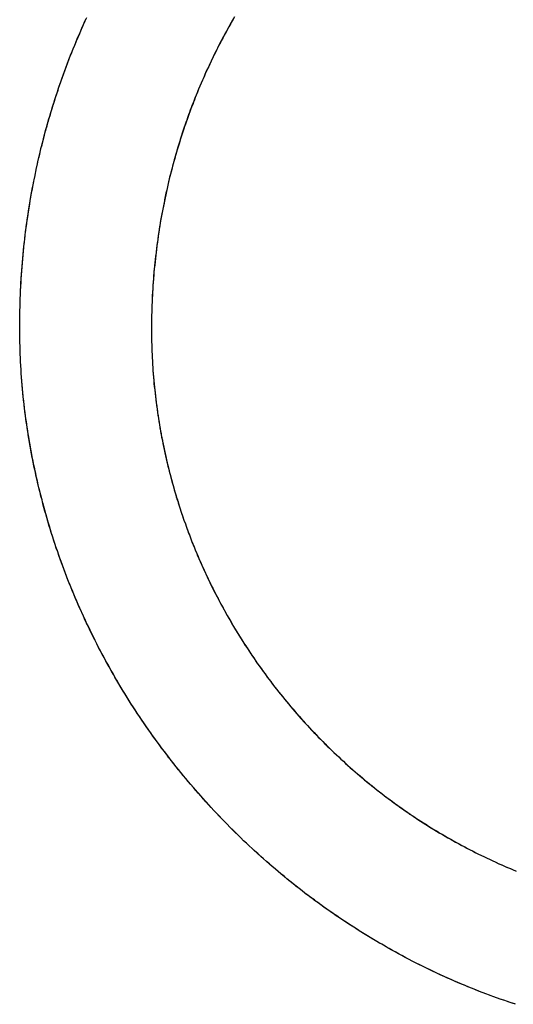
# Model space of a CAD drawing. Extents: x -55 to 3310, y -427 to 1727.
# Tile 61 of 79: x 1010.48 to 1013.38, y 558.32 to 564.1. Entities that reach past the tile are written whole.
import ezdxf

# ---------------------------------------------------------------- set-up
doc = ezdxf.new("R2010")
doc.units = 0
doc.linetypes.add('DURCHGEHEND', pattern=[0])
doc.layers.add('KF_PASSIO_SUB_15_FRONT', color=7, linetype='DURCHGEHEND')

# ---------------------------------------------------------------- blocks, each defined once
blk = doc.blocks.new('KF_PASSIO_SUB_15_FRONT')
at = {"layer": 'KF_PASSIO_SUB_15_FRONT'}
for points in [[(-219.804, -359.463, 0), (-219.804, -359.439, 0), (-219.804, -359.415, 0), (-219.803, -359.391, 0), (-219.803, -359.368, 0), (-219.802, -359.344, 0), (-219.802, -359.32, 0), (-219.801, -359.297, 0), (-219.8, -359.273, 0), (-219.799, -359.249, 0), (-219.798, -359.226, 0), (-219.796, -359.202, 0), (-219.795, -359.179, 0), (-219.793, -359.155, 0), (-219.792, -359.132, 0), (-219.79, -359.108, 0), (-219.788, -359.085, 0), (-219.786, -359.061, 0), (-219.784, -359.038, 0), (-219.781, -359.015, 0), (-219.779, -358.991, 0), (-219.776, -358.968, 0), (-219.774, -358.945, 0), (-219.771, -358.921, 0), (-219.768, -358.898, 0), (-219.765, -358.875, 0), (-219.762, -358.852, 0), (-219.758, -358.829, 0), (-219.755, -358.805, 0), (-219.752, -358.782, 0), (-219.748, -358.759, 0), (-219.744, -358.736, 0), (-219.74, -358.713, 0), (-219.736, -358.69, 0), (-219.732, -358.667, 0), (-219.728, -358.645, 0), (-219.723, -358.622, 0), (-219.719, -358.599, 0), (-219.714, -358.576, 0), (-219.71, -358.553, 0), (-219.705, -358.531, 0), (-219.7, -358.508, 0), (-219.695, -358.485, 0), (-219.689, -358.463, 0), (-219.684, -358.44, 0), (-219.679, -358.418, 0), (-219.673, -358.395, 0), (-219.667, -358.373, 0), (-219.662, -358.351, 0), (-219.656, -358.328, 0), (-219.65, -358.306, 0), (-219.643, -358.284, 0), (-219.637, -358.261, 0), (-219.631, -358.239, 0), (-219.624, -358.217, 0), (-219.618, -358.195, 0), (-219.611, -358.173, 0), (-219.604, -358.151, 0), (-219.597, -358.129, 0), (-219.59, -358.107, 0), (-219.583, -358.085, 0), (-219.576, -358.064, 0), (-219.568, -358.042, 0), (-219.561, -358.02, 0), (-219.553, -357.998, 0), (-219.545, -357.977, 0), (-219.537, -357.955, 0), (-219.529, -357.934, 0), (-219.521, -357.912, 0), (-219.513, -357.891, 0), (-219.505, -357.869, 0), (-219.496, -357.848, 0), (-219.488, -357.827, 0), (-219.479, -357.806, 0), (-219.47, -357.785, 0), (-219.461, -357.763, 0), (-219.452, -357.742, 0), (-219.443, -357.721, 0), (-219.434, -357.7, 0), (-219.425, -357.68, 0), (-219.415, -357.659, 0)], [(-219.804, -359.463, 0), (-219.804, -359.439, 0), (-219.804, -359.416, 0), (-219.803, -359.393, 0), (-219.803, -359.369, 0), (-219.802, -359.346, 0), (-219.802, -359.322, 0), (-219.801, -359.299, 0), (-219.8, -359.276, 0), (-219.799, -359.252, 0), (-219.798, -359.229, 0), (-219.797, -359.206, 0), (-219.795, -359.183, 0), (-219.794, -359.159, 0), (-219.792, -359.136, 0), (-219.79, -359.113, 0), (-219.788, -359.09, 0), (-219.786, -359.067, 0), (-219.784, -359.043, 0), (-219.782, -359.02, 0), (-219.78, -358.997, 0), (-219.777, -358.974, 0), (-219.774, -358.951, 0), (-219.772, -358.928, 0), (-219.769, -358.905, 0), (-219.766, -358.882, 0), (-219.763, -358.859, 0), (-219.76, -358.836, 0), (-219.756, -358.813, 0), (-219.753, -358.79, 0), (-219.749, -358.767, 0), (-219.745, -358.744, 0), (-219.742, -358.722, 0), (-219.738, -358.699, 0), (-219.734, -358.676, 0), (-219.729, -358.653, 0), (-219.725, -358.631, 0), (-219.721, -358.608, 0), (-219.716, -358.585, 0), (-219.711, -358.563, 0), (-219.707, -358.54, 0), (-219.702, -358.517, 0), (-219.697, -358.495, 0), (-219.692, -358.472, 0), (-219.686, -358.45, 0), (-219.681, -358.428, 0), (-219.676, -358.405, 0), (-219.67, -358.383, 0), (-219.664, -358.36, 0), (-219.658, -358.338, 0), (-219.652, -358.316, 0), (-219.646, -358.294, 0), (-219.64, -358.272, 0), (-219.634, -358.249, 0), (-219.627, -358.227, 0), (-219.621, -358.205, 0), (-219.614, -358.183, 0), (-219.607, -358.161, 0), (-219.6, -358.139, 0), (-219.593, -358.118, 0), (-219.586, -358.096, 0), (-219.579, -358.074, 0), (-219.572, -358.052, 0), (-219.564, -358.031, 0), (-219.557, -358.009, 0), (-219.549, -357.987, 0), (-219.541, -357.966, 0), (-219.533, -357.944, 0), (-219.525, -357.923, 0), (-219.517, -357.901, 0), (-219.509, -357.88, 0), (-219.5, -357.859, 0), (-219.492, -357.837, 0), (-219.483, -357.816, 0), (-219.475, -357.795, 0), (-219.466, -357.774, 0), (-219.457, -357.753, 0), (-219.448, -357.732, 0), (-219.439, -357.711, 0), (-219.429, -357.69, 0), (-219.42, -357.669, 0), (-219.41, -357.648, 0)], [(-218.549, -357.654, 0), (-218.559, -357.671, 0), (-218.568, -357.687, 0), (-218.577, -357.703, 0), (-218.586, -357.72, 0), (-218.595, -357.736, 0), (-218.604, -357.753, 0), (-218.613, -357.77, 0), (-218.622, -357.786, 0), (-218.631, -357.803, 0), (-218.639, -357.82, 0), (-218.648, -357.837, 0), (-218.656, -357.854, 0), (-218.664, -357.871, 0), (-218.673, -357.888, 0), (-218.681, -357.905, 0), (-218.689, -357.922, 0), (-218.697, -357.939, 0), (-218.705, -357.956, 0), (-218.713, -357.973, 0), (-218.72, -357.991, 0), (-218.728, -358.008, 0), (-218.736, -358.025, 0), (-218.743, -358.043, 0), (-218.75, -358.06, 0), (-218.758, -358.078, 0), (-218.765, -358.096, 0), (-218.772, -358.113, 0), (-218.779, -358.131, 0), (-218.786, -358.149, 0), (-218.793, -358.166, 0), (-218.799, -358.184, 0), (-218.806, -358.202, 0), (-218.813, -358.22, 0), (-218.819, -358.238, 0), (-218.825, -358.256, 0), (-218.832, -358.274, 0), (-218.838, -358.292, 0), (-218.844, -358.31, 0), (-218.85, -358.328, 0), (-218.856, -358.346, 0), (-218.862, -358.364, 0), (-218.867, -358.383, 0), (-218.873, -358.401, 0), (-218.878, -358.419, 0), (-218.884, -358.438, 0), (-218.889, -358.456, 0), (-218.894, -358.475, 0), (-218.9, -358.493, 0), (-218.905, -358.512, 0), (-218.909, -358.53, 0), (-218.914, -358.549, 0), (-218.919, -358.567, 0), (-218.924, -358.586, 0), (-218.928, -358.605, 0), (-218.933, -358.623, 0), (-218.937, -358.642, 0), (-218.941, -358.661, 0), (-218.946, -358.68, 0), (-218.95, -358.699, 0), (-218.954, -358.718, 0), (-218.957, -358.737, 0), (-218.961, -358.755, 0), (-218.965, -358.774, 0), (-218.968, -358.793, 0), (-218.972, -358.812, 0), (-218.975, -358.832, 0), (-218.979, -358.851, 0), (-218.982, -358.87, 0), (-218.985, -358.889, 0), (-218.988, -358.908, 0), (-218.991, -358.927, 0), (-218.993, -358.947, 0), (-218.996, -358.966, 0), (-218.999, -358.985, 0), (-219.001, -359.004, 0), (-219.004, -359.024, 0), (-219.006, -359.043, 0), (-219.008, -359.063, 0), (-219.01, -359.082, 0), (-219.012, -359.101, 0), (-219.014, -359.121, 0), (-219.016, -359.14, 0), (-219.017, -359.16, 0), (-219.019, -359.179, 0), (-219.021, -359.199, 0), (-219.022, -359.219, 0), (-219.023, -359.238, 0), (-219.024, -359.258, 0), (-219.025, -359.277, 0), (-219.026, -359.297, 0), (-219.027, -359.317, 0), (-219.028, -359.336, 0), (-219.029, -359.356, 0), (-219.029, -359.376, 0), (-219.03, -359.396, 0), (-219.03, -359.415, 0), (-219.03, -359.435, 0), (-219.03, -359.455, 0), (-219.031, -359.475, 0)], [(-218.544, -357.645, 0), (-218.553, -357.662, 0), (-218.563, -357.678, 0), (-218.572, -357.695, 0), (-218.581, -357.711, 0), (-218.591, -357.728, 0), (-218.6, -357.744, 0), (-218.608, -357.761, 0), (-218.617, -357.778, 0), (-218.626, -357.795, 0), (-218.635, -357.811, 0), (-218.643, -357.828, 0), (-218.652, -357.845, 0), (-218.66, -357.862, 0), (-218.669, -357.879, 0), (-218.677, -357.896, 0), (-218.685, -357.913, 0), (-218.693, -357.93, 0), (-218.701, -357.948, 0), (-218.709, -357.965, 0), (-218.717, -357.982, 0), (-218.724, -358, 0), (-218.732, -358.017, 0), (-218.739, -358.034, 0), (-218.747, -358.052, 0), (-218.754, -358.069, 0), (-218.761, -358.087, 0), (-218.769, -358.105, 0), (-218.776, -358.122, 0), (-218.783, -358.14, 0), (-218.789, -358.158, 0), (-218.796, -358.175, 0), (-218.803, -358.193, 0), (-218.809, -358.211, 0), (-218.816, -358.229, 0), (-218.822, -358.247, 0), (-218.829, -358.265, 0), (-218.835, -358.283, 0), (-218.841, -358.301, 0), (-218.847, -358.319, 0), (-218.853, -358.337, 0), (-218.859, -358.355, 0), (-218.864, -358.374, 0), (-218.87, -358.392, 0), (-218.876, -358.41, 0), (-218.881, -358.428, 0), (-218.886, -358.447, 0), (-218.892, -358.465, 0), (-218.897, -358.483, 0), (-218.902, -358.502, 0), (-218.907, -358.52, 0), (-218.912, -358.539, 0), (-218.917, -358.557, 0), (-218.921, -358.576, 0), (-218.926, -358.595, 0), (-218.93, -358.613, 0), (-218.935, -358.632, 0), (-218.939, -358.651, 0), (-218.943, -358.669, 0), (-218.947, -358.688, 0), (-218.951, -358.707, 0), (-218.955, -358.726, 0), (-218.959, -358.744, 0), (-218.963, -358.763, 0), (-218.966, -358.782, 0), (-218.97, -358.801, 0), (-218.973, -358.82, 0), (-218.977, -358.839, 0), (-218.98, -358.858, 0), (-218.983, -358.877, 0), (-218.986, -358.896, 0), (-218.989, -358.915, 0), (-218.992, -358.934, 0), (-218.994, -358.953, 0), (-218.997, -358.972, 0), (-219, -358.991, 0), (-219.002, -359.01, 0), (-219.004, -359.03, 0), (-219.007, -359.049, 0), (-219.009, -359.068, 0), (-219.011, -359.087, 0), (-219.013, -359.106, 0), (-219.014, -359.126, 0), (-219.016, -359.145, 0), (-219.018, -359.164, 0), (-219.019, -359.184, 0), (-219.021, -359.203, 0), (-219.022, -359.222, 0), (-219.023, -359.242, 0), (-219.025, -359.261, 0), (-219.026, -359.28, 0), (-219.027, -359.3, 0), (-219.027, -359.319, 0), (-219.028, -359.339, 0), (-219.029, -359.358, 0), (-219.029, -359.377, 0), (-219.03, -359.397, 0), (-219.03, -359.416, 0), (-219.03, -359.436, 0), (-219.03, -359.455, 0), (-219.031, -359.475, 0)], [(-216.899, -363.436, 0), (-216.921, -363.429, 0), (-216.942, -363.422, 0), (-216.963, -363.414, 0), (-216.985, -363.407, 0), (-217.006, -363.399, 0), (-217.027, -363.392, 0), (-217.048, -363.384, 0), (-217.069, -363.376, 0), (-217.091, -363.368, 0), (-217.112, -363.36, 0), (-217.133, -363.352, 0), (-217.153, -363.343, 0), (-217.174, -363.335, 0), (-217.195, -363.326, 0), (-217.216, -363.317, 0), (-217.237, -363.309, 0), (-217.257, -363.3, 0), (-217.278, -363.291, 0), (-217.299, -363.281, 0), (-217.319, -363.272, 0), (-217.34, -363.263, 0), (-217.36, -363.253, 0), (-217.381, -363.244, 0), (-217.401, -363.234, 0), (-217.421, -363.224, 0), (-217.441, -363.214, 0), (-217.462, -363.204, 0), (-217.482, -363.194, 0), (-217.502, -363.184, 0), (-217.522, -363.173, 0), (-217.542, -363.163, 0), (-217.562, -363.152, 0), (-217.581, -363.141, 0), (-217.601, -363.13, 0), (-217.621, -363.12, 0), (-217.641, -363.108, 0), (-217.66, -363.097, 0), (-217.68, -363.086, 0), (-217.699, -363.075, 0), (-217.719, -363.063, 0), (-217.738, -363.052, 0), (-217.757, -363.04, 0), (-217.777, -363.028, 0), (-217.796, -363.016, 0), (-217.815, -363.004, 0), (-217.834, -362.992, 0), (-217.853, -362.98, 0), (-217.872, -362.968, 0), (-217.891, -362.956, 0), (-217.909, -362.943, 0), (-217.928, -362.93, 0), (-217.947, -362.918, 0), (-217.965, -362.905, 0), (-217.984, -362.892, 0), (-218.002, -362.879, 0), (-218.021, -362.866, 0), (-218.039, -362.853, 0), (-218.057, -362.84, 0), (-218.075, -362.826, 0), (-218.094, -362.813, 0), (-218.112, -362.799, 0), (-218.13, -362.786, 0), (-218.147, -362.772, 0), (-218.165, -362.758, 0), (-218.183, -362.744, 0), (-218.201, -362.73, 0), (-218.218, -362.716, 0), (-218.236, -362.702, 0), (-218.253, -362.687, 0), (-218.271, -362.673, 0), (-218.288, -362.658, 0), (-218.305, -362.644, 0), (-218.322, -362.629, 0), (-218.339, -362.614, 0), (-218.356, -362.6, 0), (-218.373, -362.585, 0), (-218.39, -362.57, 0), (-218.407, -362.554, 0), (-218.424, -362.539, 0), (-218.44, -362.524, 0), (-218.457, -362.509, 0), (-218.473, -362.493, 0), (-218.49, -362.478, 0), (-218.506, -362.462, 0), (-218.522, -362.446, 0), (-218.538, -362.43, 0), (-218.554, -362.414, 0), (-218.57, -362.398, 0), (-218.586, -362.382, 0), (-218.602, -362.366, 0), (-218.618, -362.35, 0), (-218.633, -362.334, 0), (-218.649, -362.317, 0), (-218.664, -362.301, 0), (-218.68, -362.284, 0), (-218.695, -362.268, 0), (-218.71, -362.251, 0), (-218.725, -362.234, 0), (-218.74, -362.217, 0), (-218.755, -362.2, 0), (-218.77, -362.183, 0), (-218.785, -362.166, 0), (-218.8, -362.149, 0), (-218.814, -362.132, 0), (-218.829, -362.114, 0), (-218.843, -362.097, 0), (-218.857, -362.079, 0), (-218.872, -362.062, 0), (-218.886, -362.044, 0), (-218.9, -362.027, 0), (-218.914, -362.009, 0), (-218.928, -361.991, 0), (-218.941, -361.973, 0), (-218.955, -361.955, 0), (-218.969, -361.937, 0), (-218.982, -361.919, 0), (-218.996, -361.901, 0), (-219.009, -361.882, 0), (-219.022, -361.864, 0), (-219.035, -361.846, 0), (-219.048, -361.827, 0), (-219.061, -361.808, 0), (-219.074, -361.79, 0), (-219.087, -361.771, 0), (-219.099, -361.752, 0), (-219.112, -361.734, 0), (-219.124, -361.715, 0), (-219.136, -361.696, 0), (-219.149, -361.677, 0), (-219.161, -361.658, 0), (-219.173, -361.638, 0), (-219.185, -361.619, 0), (-219.196, -361.6, 0), (-219.208, -361.581, 0), (-219.22, -361.561, 0), (-219.231, -361.542, 0), (-219.243, -361.522, 0), (-219.254, -361.503, 0), (-219.265, -361.483, 0), (-219.276, -361.463, 0), (-219.287, -361.443, 0), (-219.298, -361.424, 0), (-219.309, -361.404, 0), (-219.32, -361.384, 0), (-219.33, -361.364, 0), (-219.341, -361.344, 0), (-219.351, -361.324, 0), (-219.361, -361.304, 0), (-219.371, -361.283, 0), (-219.381, -361.263, 0), (-219.391, -361.243, 0), (-219.401, -361.222, 0), (-219.411, -361.202, 0), (-219.42, -361.181, 0), (-219.43, -361.161, 0), (-219.439, -361.14, 0), (-219.449, -361.12, 0), (-219.458, -361.099, 0), (-219.467, -361.078, 0), (-219.476, -361.057, 0), (-219.484, -361.037, 0), (-219.493, -361.016, 0), (-219.502, -360.995, 0), (-219.51, -360.974, 0), (-219.519, -360.953, 0), (-219.527, -360.932, 0), (-219.535, -360.91, 0), (-219.543, -360.889, 0), (-219.551, -360.868, 0), (-219.559, -360.847, 0), (-219.566, -360.826, 0), (-219.574, -360.804, 0), (-219.581, -360.783, 0), (-219.589, -360.761, 0), (-219.596, -360.74, 0), (-219.603, -360.718, 0), (-219.61, -360.697, 0), (-219.617, -360.675, 0), (-219.624, -360.654, 0), (-219.63, -360.632, 0), (-219.637, -360.61, 0), (-219.643, -360.588, 0), (-219.649, -360.567, 0), (-219.656, -360.545, 0), (-219.662, -360.523, 0), (-219.668, -360.501, 0), (-219.673, -360.479, 0), (-219.679, -360.457, 0), (-219.684, -360.435, 0), (-219.69, -360.413, 0), (-219.695, -360.391, 0), (-219.7, -360.369, 0), (-219.705, -360.347, 0), (-219.71, -360.324, 0), (-219.715, -360.302, 0), (-219.72, -360.28, 0), (-219.724, -360.258, 0), (-219.729, -360.235, 0), (-219.733, -360.213, 0), (-219.737, -360.191, 0), (-219.741, -360.168, 0), (-219.745, -360.146, 0), (-219.749, -360.123, 0), (-219.753, -360.101, 0), (-219.756, -360.078, 0), (-219.76, -360.056, 0), (-219.763, -360.033, 0), (-219.766, -360.011, 0), (-219.769, -359.988, 0), (-219.772, -359.966, 0), (-219.775, -359.943, 0), (-219.778, -359.92, 0), (-219.78, -359.898, 0), (-219.783, -359.875, 0), (-219.785, -359.852, 0), (-219.787, -359.829, 0), (-219.789, -359.807, 0), (-219.791, -359.784, 0), (-219.793, -359.761, 0), (-219.795, -359.738, 0), (-219.796, -359.715, 0), (-219.797, -359.692, 0), (-219.799, -359.669, 0), (-219.8, -359.647, 0), (-219.801, -359.624, 0), (-219.802, -359.601, 0), (-219.802, -359.578, 0), (-219.803, -359.555, 0), (-219.803, -359.532, 0), (-219.804, -359.509, 0), (-219.804, -359.486, 0), (-219.804, -359.463, 0)], [(-216.894, -363.438, 0), (-216.915, -363.431, 0), (-216.937, -363.424, 0), (-216.958, -363.416, 0), (-216.979, -363.409, 0), (-217.001, -363.401, 0), (-217.022, -363.394, 0), (-217.043, -363.386, 0), (-217.064, -363.378, 0), (-217.085, -363.37, 0), (-217.106, -363.362, 0), (-217.127, -363.354, 0), (-217.148, -363.345, 0), (-217.169, -363.337, 0), (-217.19, -363.328, 0), (-217.211, -363.32, 0), (-217.232, -363.311, 0), (-217.253, -363.302, 0), (-217.273, -363.293, 0), (-217.294, -363.284, 0), (-217.314, -363.274, 0), (-217.335, -363.265, 0), (-217.356, -363.255, 0), (-217.376, -363.246, 0), (-217.396, -363.236, 0), (-217.417, -363.226, 0), (-217.437, -363.216, 0), (-217.457, -363.206, 0), (-217.477, -363.196, 0), (-217.498, -363.186, 0), (-217.518, -363.175, 0), (-217.538, -363.165, 0), (-217.558, -363.154, 0), (-217.577, -363.143, 0), (-217.597, -363.133, 0), (-217.617, -363.122, 0), (-217.637, -363.111, 0), (-217.657, -363.099, 0), (-217.676, -363.088, 0), (-217.696, -363.077, 0), (-217.715, -363.065, 0), (-217.735, -363.054, 0), (-217.754, -363.042, 0), (-217.773, -363.03, 0), (-217.793, -363.018, 0), (-217.812, -363.006, 0), (-217.831, -362.994, 0), (-217.85, -362.982, 0), (-217.869, -362.97, 0), (-217.888, -362.957, 0), (-217.907, -362.945, 0), (-217.926, -362.932, 0), (-217.944, -362.919, 0), (-217.963, -362.907, 0), (-217.982, -362.894, 0), (-218, -362.881, 0), (-218.019, -362.868, 0), (-218.037, -362.854, 0), (-218.055, -362.841, 0), (-218.074, -362.828, 0), (-218.092, -362.814, 0), (-218.11, -362.801, 0), (-218.128, -362.787, 0), (-218.146, -362.773, 0), (-218.164, -362.759, 0), (-218.182, -362.745, 0), (-218.199, -362.731, 0), (-218.217, -362.717, 0), (-218.235, -362.703, 0), (-218.252, -362.688, 0), (-218.27, -362.674, 0), (-218.287, -362.659, 0), (-218.304, -362.645, 0), (-218.322, -362.63, 0), (-218.339, -362.615, 0), (-218.356, -362.6, 0), (-218.373, -362.585, 0), (-218.39, -362.57, 0), (-218.407, -362.555, 0), (-218.423, -362.54, 0), (-218.44, -362.524, 0), (-218.457, -362.509, 0), (-218.473, -362.493, 0), (-218.49, -362.478, 0), (-218.506, -362.462, 0), (-218.522, -362.446, 0), (-218.539, -362.43, 0), (-218.555, -362.414, 0), (-218.571, -362.398, 0), (-218.587, -362.382, 0), (-218.603, -362.366, 0), (-218.618, -362.349, 0), (-218.634, -362.333, 0), (-218.65, -362.317, 0), (-218.665, -362.3, 0), (-218.681, -362.283, 0), (-218.696, -362.267, 0), (-218.711, -362.25, 0), (-218.726, -362.233, 0), (-218.741, -362.216, 0), (-218.756, -362.199, 0), (-218.771, -362.182, 0), (-218.786, -362.165, 0), (-218.801, -362.147, 0), (-218.816, -362.13, 0), (-218.83, -362.113, 0), (-218.845, -362.095, 0), (-218.859, -362.078, 0), (-218.873, -362.06, 0), (-218.887, -362.042, 0), (-218.902, -362.024, 0), (-218.916, -362.007, 0), (-218.929, -361.989, 0), (-218.943, -361.971, 0), (-218.957, -361.953, 0), (-218.971, -361.934, 0), (-218.984, -361.916, 0), (-218.997, -361.898, 0), (-219.011, -361.879, 0), (-219.024, -361.861, 0), (-219.037, -361.843, 0), (-219.05, -361.824, 0), (-219.063, -361.805, 0), (-219.076, -361.787, 0), (-219.089, -361.768, 0), (-219.101, -361.749, 0), (-219.114, -361.73, 0), (-219.126, -361.711, 0), (-219.139, -361.692, 0), (-219.151, -361.673, 0), (-219.163, -361.654, 0), (-219.175, -361.635, 0), (-219.187, -361.615, 0), (-219.199, -361.596, 0), (-219.211, -361.577, 0), (-219.222, -361.557, 0), (-219.234, -361.538, 0), (-219.245, -361.518, 0), (-219.256, -361.498, 0), (-219.268, -361.479, 0), (-219.279, -361.459, 0), (-219.29, -361.439, 0), (-219.301, -361.419, 0), (-219.311, -361.399, 0), (-219.322, -361.379, 0), (-219.333, -361.359, 0), (-219.343, -361.339, 0), (-219.353, -361.319, 0), (-219.364, -361.299, 0), (-219.374, -361.278, 0), (-219.384, -361.258, 0), (-219.394, -361.238, 0), (-219.404, -361.217, 0), (-219.413, -361.197, 0), (-219.423, -361.176, 0), (-219.432, -361.155, 0), (-219.442, -361.135, 0), (-219.451, -361.114, 0), (-219.46, -361.093, 0), (-219.469, -361.073, 0), (-219.478, -361.052, 0), (-219.487, -361.031, 0), (-219.496, -361.01, 0), (-219.504, -360.989, 0), (-219.513, -360.968, 0), (-219.521, -360.947, 0), (-219.529, -360.926, 0), (-219.537, -360.905, 0), (-219.545, -360.883, 0), (-219.553, -360.862, 0), (-219.561, -360.841, 0), (-219.569, -360.82, 0), (-219.576, -360.798, 0), (-219.583, -360.777, 0), (-219.591, -360.755, 0), (-219.598, -360.734, 0), (-219.605, -360.712, 0), (-219.612, -360.691, 0), (-219.619, -360.669, 0), (-219.625, -360.648, 0), (-219.632, -360.626, 0), (-219.639, -360.604, 0), (-219.645, -360.582, 0), (-219.651, -360.561, 0), (-219.657, -360.539, 0), (-219.663, -360.517, 0), (-219.669, -360.495, 0), (-219.675, -360.473, 0), (-219.68, -360.451, 0), (-219.686, -360.429, 0), (-219.691, -360.407, 0), (-219.697, -360.385, 0), (-219.702, -360.363, 0), (-219.707, -360.341, 0), (-219.712, -360.319, 0), (-219.716, -360.297, 0), (-219.721, -360.275, 0), (-219.725, -360.252, 0), (-219.73, -360.23, 0), (-219.734, -360.208, 0), (-219.738, -360.186, 0), (-219.742, -360.163, 0), (-219.746, -360.141, 0), (-219.75, -360.119, 0), (-219.754, -360.096, 0), (-219.757, -360.074, 0), (-219.761, -360.051, 0), (-219.764, -360.029, 0), (-219.767, -360.007, 0), (-219.77, -359.984, 0), (-219.773, -359.962, 0), (-219.776, -359.939, 0), (-219.778, -359.916, 0), (-219.781, -359.894, 0), (-219.783, -359.871, 0), (-219.785, -359.849, 0), (-219.788, -359.826, 0), (-219.79, -359.804, 0), (-219.791, -359.781, 0), (-219.793, -359.758, 0), (-219.795, -359.736, 0), (-219.796, -359.713, 0), (-219.798, -359.69, 0), (-219.799, -359.667, 0), (-219.8, -359.645, 0), (-219.801, -359.622, 0), (-219.802, -359.599, 0), (-219.802, -359.577, 0), (-219.803, -359.554, 0), (-219.803, -359.531, 0), (-219.804, -359.508, 0), (-219.804, -359.486, 0), (-219.804, -359.463, 0)], [(-219.031, -359.475, 0), (-219.03, -359.494, 0), (-219.03, -359.513, 0), (-219.03, -359.532, 0), (-219.03, -359.551, 0), (-219.029, -359.57, 0), (-219.029, -359.589, 0), (-219.028, -359.608, 0), (-219.027, -359.627, 0), (-219.026, -359.646, 0), (-219.025, -359.665, 0), (-219.024, -359.684, 0), (-219.023, -359.703, 0), (-219.022, -359.722, 0), (-219.02, -359.741, 0), (-219.019, -359.76, 0), (-219.017, -359.779, 0), (-219.015, -359.798, 0), (-219.013, -359.817, 0), (-219.011, -359.835, 0), (-219.009, -359.854, 0), (-219.007, -359.873, 0), (-219.005, -359.892, 0), (-219.003, -359.91, 0), (-219, -359.929, 0), (-218.998, -359.948, 0), (-218.995, -359.967, 0), (-218.992, -359.985, 0), (-218.989, -360.004, 0), (-218.986, -360.022, 0), (-218.983, -360.041, 0), (-218.98, -360.06, 0), (-218.977, -360.078, 0), (-218.973, -360.097, 0), (-218.97, -360.115, 0), (-218.966, -360.134, 0), (-218.963, -360.152, 0), (-218.959, -360.17, 0), (-218.955, -360.189, 0), (-218.951, -360.207, 0), (-218.947, -360.225, 0), (-218.943, -360.244, 0), (-218.938, -360.262, 0), (-218.934, -360.28, 0), (-218.929, -360.298, 0), (-218.925, -360.317, 0), (-218.92, -360.335, 0), (-218.915, -360.353, 0), (-218.911, -360.371, 0), (-218.906, -360.389, 0), (-218.9, -360.407, 0), (-218.895, -360.425, 0), (-218.89, -360.443, 0), (-218.885, -360.461, 0), (-218.879, -360.479, 0), (-218.874, -360.496, 0), (-218.868, -360.514, 0), (-218.862, -360.532, 0), (-218.856, -360.55, 0), (-218.85, -360.567, 0), (-218.844, -360.585, 0), (-218.838, -360.603, 0), (-218.832, -360.62, 0), (-218.826, -360.638, 0), (-218.819, -360.655, 0), (-218.813, -360.673, 0), (-218.806, -360.69, 0), (-218.799, -360.708, 0), (-218.793, -360.725, 0), (-218.786, -360.742, 0), (-218.779, -360.76, 0), (-218.772, -360.777, 0), (-218.765, -360.794, 0), (-218.757, -360.811, 0), (-218.75, -360.828, 0), (-218.742, -360.845, 0), (-218.735, -360.862, 0), (-218.727, -360.879, 0), (-218.72, -360.896, 0), (-218.712, -360.913, 0), (-218.704, -360.93, 0), (-218.696, -360.947, 0), (-218.688, -360.963, 0), (-218.68, -360.98, 0), (-218.671, -360.997, 0), (-218.663, -361.013, 0), (-218.655, -361.03, 0), (-218.646, -361.047, 0), (-218.638, -361.063, 0), (-218.629, -361.079, 0), (-218.62, -361.096, 0), (-218.611, -361.112, 0), (-218.602, -361.128, 0), (-218.593, -361.145, 0), (-218.584, -361.161, 0), (-218.575, -361.177, 0), (-218.566, -361.193, 0), (-218.556, -361.209, 0), (-218.547, -361.225, 0), (-218.537, -361.241, 0), (-218.528, -361.257, 0), (-218.518, -361.273, 0), (-218.508, -361.288, 0), (-218.498, -361.304, 0), (-218.488, -361.32, 0), (-218.478, -361.335, 0), (-218.468, -361.351, 0), (-218.458, -361.366, 0), (-218.447, -361.382, 0), (-218.437, -361.397, 0), (-218.427, -361.412, 0), (-218.416, -361.428, 0), (-218.406, -361.443, 0), (-218.395, -361.458, 0), (-218.384, -361.473, 0), (-218.373, -361.488, 0), (-218.362, -361.503, 0), (-218.351, -361.518, 0), (-218.34, -361.533, 0), (-218.329, -361.548, 0), (-218.318, -361.562, 0), (-218.306, -361.577, 0), (-218.295, -361.592, 0), (-218.284, -361.606, 0), (-218.272, -361.621, 0), (-218.26, -361.635, 0), (-218.249, -361.649, 0), (-218.237, -361.664, 0), (-218.225, -361.678, 0), (-218.213, -361.692, 0), (-218.201, -361.706, 0), (-218.189, -361.72, 0), (-218.177, -361.734, 0), (-218.165, -361.748, 0), (-218.152, -361.762, 0), (-218.14, -361.776, 0), (-218.127, -361.79, 0), (-218.115, -361.803, 0), (-218.102, -361.817, 0), (-218.09, -361.83, 0), (-218.077, -361.844, 0), (-218.064, -361.857, 0), (-218.051, -361.87, 0), (-218.038, -361.884, 0), (-218.025, -361.897, 0), (-218.012, -361.91, 0), (-217.999, -361.923, 0), (-217.986, -361.936, 0), (-217.973, -361.949, 0), (-217.959, -361.962, 0), (-217.946, -361.974, 0), (-217.932, -361.987, 0), (-217.919, -362, 0), (-217.905, -362.012, 0), (-217.892, -362.025, 0), (-217.878, -362.037, 0), (-217.864, -362.049, 0), (-217.85, -362.062, 0), (-217.836, -362.074, 0), (-217.822, -362.086, 0), (-217.808, -362.098, 0), (-217.794, -362.11, 0), (-217.78, -362.122, 0), (-217.765, -362.133, 0), (-217.751, -362.145, 0), (-217.737, -362.157, 0), (-217.722, -362.168, 0), (-217.708, -362.18, 0), (-217.693, -362.191, 0), (-217.679, -362.202, 0), (-217.664, -362.214, 0), (-217.649, -362.225, 0), (-217.634, -362.236, 0), (-217.619, -362.247, 0), (-217.605, -362.258, 0), (-217.59, -362.269, 0), (-217.574, -362.279, 0), (-217.559, -362.29, 0), (-217.544, -362.301, 0), (-217.529, -362.311, 0), (-217.514, -362.322, 0), (-217.498, -362.332, 0), (-217.483, -362.342, 0), (-217.468, -362.353, 0), (-217.452, -362.363, 0), (-217.437, -362.373, 0), (-217.421, -362.383, 0), (-217.405, -362.392, 0), (-217.39, -362.402, 0), (-217.374, -362.412, 0), (-217.358, -362.422, 0), (-217.342, -362.431, 0), (-217.326, -362.44, 0), (-217.31, -362.45, 0), (-217.294, -362.459, 0), (-217.278, -362.468, 0), (-217.262, -362.477, 0), (-217.246, -362.486, 0), (-217.23, -362.495, 0), (-217.213, -362.504, 0), (-217.197, -362.513, 0), (-217.181, -362.521, 0), (-217.164, -362.53, 0), (-217.148, -362.538, 0), (-217.131, -362.547, 0), (-217.115, -362.555, 0), (-217.098, -362.563, 0), (-217.081, -362.571, 0), (-217.065, -362.579, 0), (-217.048, -362.587, 0), (-217.031, -362.595, 0), (-217.014, -362.603, 0), (-216.997, -362.611, 0), (-216.981, -362.618, 0), (-216.964, -362.626, 0), (-216.947, -362.633, 0), (-216.93, -362.64, 0), (-216.912, -362.647, 0), (-216.895, -362.655, 0)], [(-219.031, -359.475, 0), (-219.031, -359.494, 0), (-219.03, -359.513, 0), (-219.03, -359.531, 0), (-219.03, -359.55, 0), (-219.029, -359.569, 0), (-219.029, -359.588, 0), (-219.028, -359.607, 0), (-219.027, -359.626, 0), (-219.026, -359.644, 0), (-219.025, -359.663, 0), (-219.024, -359.682, 0), (-219.023, -359.701, 0), (-219.022, -359.72, 0), (-219.02, -359.738, 0), (-219.019, -359.757, 0), (-219.017, -359.776, 0), (-219.016, -359.795, 0), (-219.014, -359.813, 0), (-219.012, -359.832, 0), (-219.01, -359.851, 0), (-219.008, -359.869, 0), (-219.005, -359.888, 0), (-219.003, -359.906, 0), (-219.001, -359.925, 0), (-218.998, -359.944, 0), (-218.996, -359.962, 0), (-218.993, -359.981, 0), (-218.99, -359.999, 0), (-218.987, -360.018, 0), (-218.984, -360.036, 0), (-218.981, -360.055, 0), (-218.978, -360.073, 0), (-218.974, -360.092, 0), (-218.971, -360.11, 0), (-218.967, -360.128, 0), (-218.964, -360.147, 0), (-218.96, -360.165, 0), (-218.956, -360.183, 0), (-218.952, -360.202, 0), (-218.948, -360.22, 0), (-218.944, -360.238, 0), (-218.94, -360.256, 0), (-218.935, -360.275, 0), (-218.931, -360.293, 0), (-218.926, -360.311, 0), (-218.922, -360.329, 0), (-218.917, -360.347, 0), (-218.912, -360.365, 0), (-218.907, -360.383, 0), (-218.902, -360.401, 0), (-218.897, -360.419, 0), (-218.892, -360.437, 0), (-218.886, -360.455, 0), (-218.881, -360.473, 0), (-218.875, -360.491, 0), (-218.87, -360.508, 0), (-218.864, -360.526, 0), (-218.858, -360.544, 0), (-218.852, -360.562, 0), (-218.846, -360.579, 0), (-218.84, -360.597, 0), (-218.834, -360.614, 0), (-218.828, -360.632, 0), (-218.821, -360.65, 0), (-218.815, -360.667, 0), (-218.808, -360.684, 0), (-218.802, -360.702, 0), (-218.795, -360.719, 0), (-218.788, -360.737, 0), (-218.781, -360.754, 0), (-218.774, -360.771, 0), (-218.767, -360.788, 0), (-218.76, -360.806, 0), (-218.752, -360.823, 0), (-218.745, -360.84, 0), (-218.737, -360.857, 0), (-218.73, -360.874, 0), (-218.722, -360.891, 0), (-218.714, -360.908, 0), (-218.706, -360.925, 0), (-218.698, -360.942, 0), (-218.69, -360.958, 0), (-218.682, -360.975, 0), (-218.674, -360.992, 0), (-218.666, -361.008, 0), (-218.657, -361.025, 0), (-218.649, -361.042, 0), (-218.64, -361.058, 0), (-218.631, -361.075, 0), (-218.623, -361.091, 0), (-218.614, -361.107, 0), (-218.605, -361.124, 0), (-218.596, -361.14, 0), (-218.587, -361.156, 0), (-218.577, -361.173, 0), (-218.568, -361.189, 0), (-218.559, -361.205, 0), (-218.549, -361.221, 0), (-218.54, -361.237, 0), (-218.53, -361.253, 0), (-218.52, -361.269, 0), (-218.51, -361.284, 0), (-218.501, -361.3, 0), (-218.491, -361.316, 0), (-218.481, -361.332, 0), (-218.47, -361.347, 0), (-218.46, -361.363, 0), (-218.45, -361.378, 0), (-218.439, -361.394, 0), (-218.429, -361.409, 0), (-218.418, -361.424, 0), (-218.408, -361.44, 0), (-218.397, -361.455, 0), (-218.386, -361.47, 0), (-218.375, -361.485, 0), (-218.364, -361.5, 0), (-218.353, -361.515, 0), (-218.342, -361.53, 0), (-218.331, -361.545, 0), (-218.32, -361.56, 0), (-218.308, -361.575, 0), (-218.297, -361.589, 0), (-218.285, -361.604, 0), (-218.274, -361.619, 0), (-218.262, -361.633, 0), (-218.25, -361.647, 0), (-218.238, -361.662, 0), (-218.227, -361.676, 0), (-218.215, -361.69, 0), (-218.202, -361.705, 0), (-218.19, -361.719, 0), (-218.178, -361.733, 0), (-218.166, -361.747, 0), (-218.154, -361.761, 0), (-218.141, -361.775, 0), (-218.129, -361.788, 0), (-218.116, -361.802, 0), (-218.103, -361.816, 0), (-218.091, -361.829, 0), (-218.078, -361.843, 0), (-218.065, -361.856, 0), (-218.052, -361.87, 0), (-218.039, -361.883, 0), (-218.026, -361.896, 0), (-218.013, -361.909, 0), (-218, -361.922, 0), (-217.986, -361.936, 0), (-217.973, -361.948, 0), (-217.96, -361.961, 0), (-217.946, -361.974, 0), (-217.932, -361.987, 0), (-217.919, -362, 0), (-217.905, -362.012, 0), (-217.891, -362.025, 0), (-217.878, -362.037, 0), (-217.864, -362.05, 0), (-217.85, -362.062, 0), (-217.836, -362.074, 0), (-217.822, -362.086, 0), (-217.807, -362.098, 0), (-217.793, -362.11, 0), (-217.779, -362.122, 0), (-217.765, -362.134, 0), (-217.75, -362.146, 0), (-217.736, -362.157, 0), (-217.721, -362.169, 0), (-217.707, -362.181, 0), (-217.692, -362.192, 0), (-217.677, -362.203, 0), (-217.663, -362.215, 0), (-217.648, -362.226, 0), (-217.633, -362.237, 0), (-217.618, -362.248, 0), (-217.603, -362.259, 0), (-217.588, -362.27, 0), (-217.573, -362.281, 0), (-217.557, -362.291, 0), (-217.542, -362.302, 0), (-217.527, -362.313, 0), (-217.512, -362.323, 0), (-217.496, -362.334, 0), (-217.481, -362.344, 0), (-217.465, -362.354, 0), (-217.45, -362.364, 0), (-217.434, -362.374, 0), (-217.418, -362.384, 0), (-217.403, -362.394, 0), (-217.387, -362.404, 0), (-217.371, -362.414, 0), (-217.355, -362.423, 0), (-217.339, -362.433, 0), (-217.323, -362.442, 0), (-217.307, -362.452, 0), (-217.291, -362.461, 0), (-217.275, -362.47, 0), (-217.259, -362.479, 0), (-217.242, -362.488, 0), (-217.226, -362.497, 0), (-217.21, -362.506, 0), (-217.193, -362.515, 0), (-217.177, -362.523, 0), (-217.16, -362.532, 0), (-217.144, -362.54, 0), (-217.127, -362.549, 0), (-217.111, -362.557, 0), (-217.094, -362.565, 0), (-217.077, -362.573, 0), (-217.061, -362.581, 0), (-217.044, -362.589, 0), (-217.027, -362.597, 0), (-217.01, -362.605, 0), (-216.993, -362.613, 0), (-216.976, -362.62, 0), (-216.959, -362.628, 0), (-216.942, -362.635, 0), (-216.925, -362.642, 0), (-216.908, -362.649, 0), (-216.891, -362.656, 0)]]:
    blk.add_polyline3d(points, dxfattribs=at)

msp = doc.modelspace()

# ---------------------------------------------------------------- block references
at = {"layer": 'KF_PASSIO_SUB_15_FRONT'}
msp.add_blockref('KF_PASSIO_SUB_15_FRONT', (1230.2834, 921.7627), dxfattribs=at)

doc.saveas('drawing.dxf')
